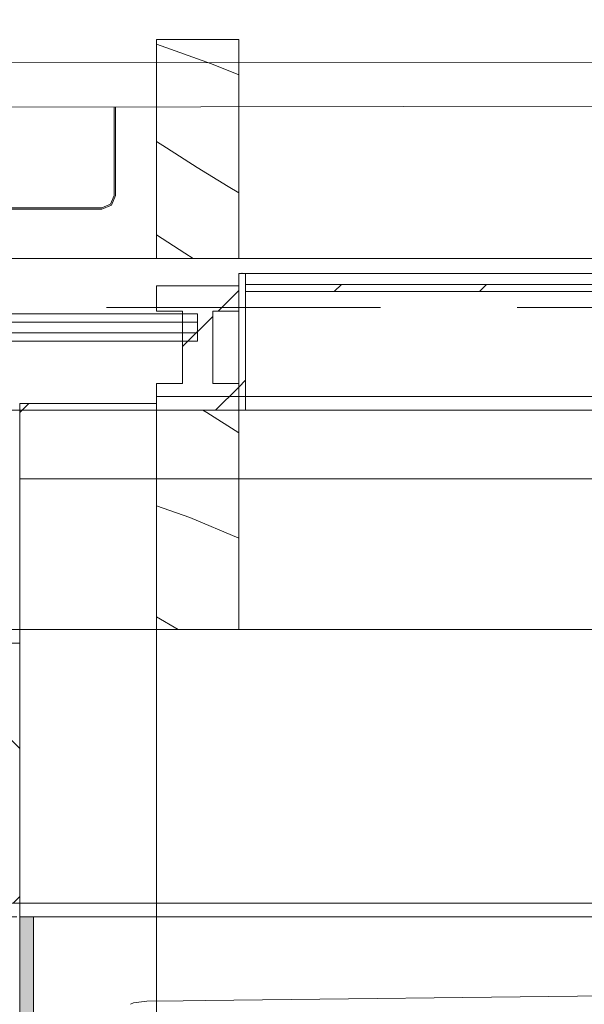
# Model space of a CAD drawing. Header units: millimetres. Extents: x 74467 to 235410, y -65 to 114857.
# Tile 114 of 256: x 93143 to 93555, y 102822 to 103541. Entities that reach past the tile are written whole.
import ezdxf
from ezdxf.enums import TextEntityAlignment as Align

# ---------------------------------------------------------------- set-up
doc = ezdxf.new("R2010")
doc.units = ezdxf.units.MM
doc.header["$MEASUREMENT"] = 0
for name, pattern in [('Katkend topelt', [1093.611073, 529.166651, -211.666656, 141.111112, -211.666656]), ('Katkend varjatud', [300, 200, -100]), ('Punktiir tihe', [176.388884, 0, -176.388884]), ('Wipeout_Contour', [1000, 0, -1000])]:
    doc.linetypes.add(name, pattern=pattern)
for name, color, linetype in [('00 Kunstikonkursi LÜ jaoks asendi 2D', 7, 'Continuous'), ('00 Teljed.AR', 7, 'Continuous'), ('1232 Välisseinad.AR', 7, 'Continuous'), ('1233 Postid.AR', 7, 'Continuous'), ('1235 Vahelaed.AR', 7, 'Continuous'), ('1237 Trepid.AR', 7, 'Continuous'), ('1245 Klaasfassaadid.AR', 7, 'Continuous'), ('1247 Lamellid.AR', 7, 'Continuous'), ('1248 Vihmaveerennid.AR', 7, 'Continuous'), ('1249 Fassaadirestid.AR', 7, 'Continuous'), ('1311 Siseseinad.AR', 7, 'Continuous'), ('1317 Käsipuud.SA', 7, 'Continuous'), ('1326 Seinapinnad.SA', 7, 'Continuous')]:
    doc.layers.add(name, color=color, linetype=linetype)
doc.styles.add('GENERATED_STYLE_3', font='txt')
pattern_1 = [(45, (0, 0), (-159.09903, 159.09903), []), (45, (-53.03, 53.03), (-159.09903, 159.09903), [])]
pattern_2 = [(45, (0, 0), (-176.7767, 176.7767), []), (45, (-35.36, 35.36), (-176.7767, 176.7767), []), (45, (-70.7, 70.7), (-176.7767, 176.7767), [])]

# ---------------------------------------------------------------- blocks, each defined once
blk = doc.blocks.new('Slab_24_1', base_point=(93030.24, 94685.89))
at = {"color": 254, "linetype": 'Wipeout_Contour', "lineweight": 0, "ltscale": 1638970.599316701}
blk.add_wipeout([(93142.59, 95485.76), (93030.24, 94685.89), (93142.59, 94685.89), (94852.64, 94685.89), (94852.64, 96965.88), (98742.62, 96965.88), (98742.62, 98575.88), (98742.62, 103085.88), (96832.64, 103085.88), (96832.64, 98575.88), (93142.59, 98575.88), (93142.59, 96965.88)], dxfattribs=at).dxf.layer = '1235 Vahelaed.AR'
blk = doc.blocks.new('Slab_31_1', base_point=(93242.61, 103265.88))
at = {"layer": '1232 Välisseinad.AR', "color": 7, "linetype": 'Continuous', "lineweight": 13, "flags": 128}
blk.add_lwpolyline([(93242.61, 103265.88), (93242.61, 102784.88), (96542.64, 102784.88), (96542.64, 103265.88)], close=True, dxfattribs=at)
blk = doc.blocks.new('Wall_13_1', base_point=(93142.61, 102895.88))
at = {"color": 254, "linetype": 'Wipeout_Contour', "lineweight": 0, "ltscale": 561157.46853}
blk.add_wipeout([(96832.64, 103255.88), (93142.61, 103255.88), (93142.61, 103205.88), (96832.64, 103205.88)], dxfattribs=at).dxf.layer = '1232 Välisseinad.AR'
at = {"layer": '1232 Välisseinad.AR', "color": 7, "linetype": 'Continuous', "lineweight": 13, "flags": 128}
blk.add_lwpolyline([(96832.64, 103255.88), (93142.61, 103255.88)], dxfattribs=at)
at = {"color": 254, "linetype": 'Wipeout_Contour', "lineweight": 0, "ltscale": 560907.328688}
blk.add_wipeout([(96832.64, 103205.88), (93142.61, 103205.88), (93142.61, 103085.88), (96832.64, 103085.88)], dxfattribs=at).dxf.layer = '1232 Välisseinad.AR'
at = {"color": 254, "linetype": 'Wipeout_Contour', "lineweight": 0, "ltscale": 560451.435164}
blk.add_wipeout([(96832.64, 103085.88), (93142.61, 103085.88), (93142.61, 102895.88), (96832.64, 102895.88)], dxfattribs=at).dxf.layer = '1232 Välisseinad.AR'
at = {"layer": '1232 Välisseinad.AR', "color": 7, "linetype": 'Continuous', "lineweight": 13, "flags": 128}
blk.add_lwpolyline([(93142.61, 102895.88), (96832.64, 102895.88)], dxfattribs=at)
blk = doc.blocks.new('Beam_5_1', base_point=(92342.61, 103526.87))
at = {"color": 254, "linetype": 'Wipeout_Contour', "lineweight": 0, "ltscale": 560725.534875}
blk.add_wipeout([(92342.61, 103366.87), (96832.64, 103366.87), (96832.64, 103526.87), (92342.61, 103526.87)], dxfattribs=at).dxf.layer = '1247 Lamellid.AR'
at = {"layer": '1247 Lamellid.AR', "color": 7, "linetype": 'Continuous', "lineweight": 13, "flags": 128}
for points in [[(92342.61, 103526.87), (96832.64, 103526.87)], [(92342.61, 103366.87), (96832.64, 103366.87)]]:
    blk.add_lwpolyline(points, dxfattribs=at)
blk = doc.blocks.new('Beam_45_1', base_point=(92342.61, 103526.87))
at = {"layer": '1247 Lamellid.AR', "color": 7, "linetype": 'Katkend varjatud', "lineweight": 13, "flags": 128}
for points in [[(92342.61, 103526.87), (96832.62, 103526.87)], [(93209.68, 103499.92), (93202.61, 103502.85), (93102.61, 103502.85), (93095.54, 103499.92)], [(93096.24, 103499.21), (93102.61, 103501.85), (93202.61, 103501.85), (93208.97, 103499.21)], [(93208.97, 103499.21), (93211.61, 103492.85), (93211.61, 103412.85), (93208.97, 103406.49)], [(93209.68, 103405.78), (93212.61, 103412.85), (93212.61, 103492.85), (93209.68, 103499.92)], [(93095.54, 103405.78), (93102.61, 103402.85), (93202.61, 103402.85), (93209.68, 103405.78)], [(93208.97, 103406.49), (93202.61, 103403.85), (93102.61, 103403.85), (93096.24, 103406.49)], [(92342.61, 103366.87), (96832.64, 103366.87)]]:
    blk.add_lwpolyline(points, dxfattribs=at)
blk = doc.blocks.new('Beam_95_1', base_point=(92372.61, 103255.88))
at = {"color": 254, "linetype": 'Wipeout_Contour', "lineweight": 0, "ltscale": 559966.03123}
blk.add_wipeout([(92372.61, 103255.88), (92372.61, 103095.88), (96832.64, 103095.88), (96832.64, 103255.88)], dxfattribs=at).dxf.layer = '1249 Fassaadirestid.AR'
at = {"layer": '1249 Fassaadirestid.AR', "color": 7, "linetype": 'Continuous', "lineweight": 13}
for p, q in [((92372.61, 103255.88), (96832.64, 103255.88)), ((92372.61, 103095.88), (96832.64, 103095.88))]:
    blk.add_line(p, q, dxfattribs=at)
blk = doc.blocks.new('Beam_96_1', base_point=(92372.61, 103255.88))
at = {"layer": '1249 Fassaadirestid.AR', "color": 7, "linetype": 'Katkend varjatud', "lineweight": 13}
for p, q in [((92372.61, 103255.88), (96832.64, 103255.88)), ((92372.61, 103095.88), (96832.64, 103095.88))]:
    blk.add_line(p, q, dxfattribs=at)
blk = doc.blocks.new('Roof_1_1', base_point=(96542.64, 103205.88))
at = {"layer": '1311 Siseseinad.AR', "color": 7, "linetype": 'Continuous', "lineweight": 13, "flags": 128}
blk.add_lwpolyline([(93142.6, 103205.88), (96542.64, 103205.88)], dxfattribs=at)
blk = doc.blocks.new('Curtain Wall_1_1')
at = {"layer": '1249 Fassaadirestid.AR', "linetype": 'Continuous', "lineweight": 13, "true_color": 0x8c8d8c}
h = blk.add_hatch(dxfattribs=at)
h.set_pattern_fill('Teras_0001', color=252, style=0, pattern_type=2)
h.set_pattern_definition(pattern_1)
h.paths.add_polyline_path([(93307.61, 103255.88), (93307.61, 103355.88), (93302.61, 103355.88), (93302.61, 103255.88)])
h = blk.add_hatch(dxfattribs=at)
h.set_pattern_fill('Teras_0001', color=252, style=0, pattern_type=2)
h.set_pattern_definition(pattern_1)
h.paths.add_polyline_path([(93962.61, 103347.9), (93307.61, 103347.9), (93307.61, 103342.67), (93962.61, 103342.67)])
at = {"layer": '1249 Fassaadirestid.AR', "color": 7, "linetype": 'Continuous', "lineweight": 15}
for p, q in [((93307.61, 103355.88), (93302.61, 103355.88)), ((93302.61, 103355.88), (93302.61, 103255.88)), ((93307.61, 103355.88), (93307.61, 103347.9)), ((93307.61, 103347.9), (93307.61, 103342.67)), ((93307.61, 103342.67), (93307.61, 103255.88)), ((93307.61, 103255.88), (93302.61, 103255.88))]:
    blk.add_line(p, q, dxfattribs=at)
at = {"layer": '1249 Fassaadirestid.AR', "color": 7, "linetype": 'Katkend varjatud', "lineweight": 13}
for q in [(93967.61, 103355.88), (93305.11, 103355.88), (93967.61, 103355.88), (93967.61, 103355.88), (93967.61, 103355.88), (93967.61, 103355.88), (93967.61, 103355.88), (93967.61, 103355.88), (93967.61, 103355.88), (93967.61, 103355.88), (93967.61, 103355.88), (93967.61, 103355.88), (93967.61, 103355.88), (93967.61, 103355.88), (93967.61, 103355.88), (93967.61, 103355.88), (93967.61, 103355.88), (93967.61, 103355.88), (93967.61, 103355.88), (93967.61, 103355.88), (93967.61, 103355.88), (93967.61, 103355.88), (93967.61, 103355.88), (93967.61, 103355.88), (93967.61, 103355.88), (93967.61, 103355.88), (93967.61, 103355.88), (93967.61, 103355.88), (93967.61, 103355.88), (93967.61, 103355.88), (93967.61, 103355.88), (93967.61, 103355.88), (93967.61, 103355.88), (93967.61, 103355.88), (93967.61, 103355.88), (93967.61, 103355.88), (93967.61, 103355.88), (93967.61, 103355.88), (93967.61, 103355.88), (93967.61, 103355.88), (93967.61, 103355.88), (93967.61, 103355.88), (93967.61, 103355.88), (93967.61, 103355.88), (93305.11, 103355.88)]:
    blk.add_line((93305.11, 103355.88), q, dxfattribs=at)
at = {"layer": '1249 Fassaadirestid.AR', "color": 7, "linetype": 'Continuous', "lineweight": 13}
for p, q in [((93305.11, 103355.88), (93967.61, 103355.88)), ((93305.11, 103355.88), (93967.61, 103355.88)), ((93305.11, 103355.88), (93967.61, 103355.88)), ((93305.11, 103355.88), (93967.61, 103355.88)), ((93305.11, 103355.88), (93967.61, 103355.88)), ((93305.11, 103355.88), (93967.61, 103355.88)), ((93305.11, 103355.88), (93967.61, 103355.88)), ((93305.11, 103355.88), (93967.61, 103355.88)), ((93305.11, 103355.88), (93967.61, 103355.88)), ((93305.11, 103355.88), (93967.61, 103355.88)), ((93305.11, 103355.88), (93967.61, 103355.88)), ((93305.11, 103355.88), (93967.61, 103355.88)), ((93305.11, 103355.88), (93967.61, 103355.88)), ((93305.11, 103355.88), (93967.61, 103355.88)), ((93305.11, 103355.88), (93967.61, 103355.88)), ((93305.11, 103355.88), (93967.61, 103355.88)), ((93305.11, 103355.88), (93967.61, 103355.88)), ((93305.11, 103355.88), (93967.61, 103355.88)), ((93305.11, 103355.88), (93967.61, 103355.88)), ((93305.11, 103355.88), (93967.61, 103355.88)), ((93305.11, 103355.88), (93967.61, 103355.88)), ((93305.11, 103355.88), (93967.61, 103355.88)), ((93305.11, 103355.88), (93967.61, 103355.88)), ((93305.11, 103355.88), (93967.61, 103355.88)), ((93305.11, 103355.88), (93967.61, 103355.88)), ((93305.11, 103355.88), (93967.61, 103355.88)), ((93305.11, 103355.88), (93967.61, 103355.88)), ((93305.11, 103355.88), (93967.61, 103355.88)), ((93962.61, 103347.9), (93307.61, 103347.9)), ((93962.61, 103342.67), (93307.61, 103342.67))]:
    blk.add_line(p, q, dxfattribs=at)
at = {"layer": '1249 Fassaadirestid.AR', "color": 7, "linetype": 'Katkend varjatud', "lineweight": 13}
blk.add_point((93305.11, 103355.88), dxfattribs=at)
blk.add_point((93305.11, 103355.88), dxfattribs=at)
blk.add_point((93305.11, 103355.88), dxfattribs=at)
blk.add_point((93305.11, 103355.88), dxfattribs=at)
blk.add_point((93305.11, 103355.88), dxfattribs=at)
blk.add_point((93305.11, 103355.88), dxfattribs=at)
blk.add_point((93305.11, 103355.88), dxfattribs=at)
blk.add_point((93305.11, 103355.88), dxfattribs=at)
blk.add_point((93305.11, 103355.88), dxfattribs=at)
blk.add_point((93305.11, 103355.88), dxfattribs=at)
blk.add_point((93305.11, 103355.88), dxfattribs=at)
blk.add_point((93305.11, 103355.88), dxfattribs=at)
blk.add_point((93305.11, 103355.88), dxfattribs=at)
blk.add_point((93305.11, 103355.88), dxfattribs=at)
blk.add_point((93305.11, 103355.88), dxfattribs=at)
blk.add_point((93305.11, 103355.88), dxfattribs=at)
blk.add_point((93305.11, 103355.88), dxfattribs=at)
blk.add_point((93305.11, 103355.88), dxfattribs=at)
blk.add_point((93305.11, 103355.88), dxfattribs=at)
blk.add_point((93305.11, 103355.88), dxfattribs=at)
blk.add_point((93305.11, 103355.88), dxfattribs=at)
blk.add_point((93305.11, 103355.88), dxfattribs=at)
blk.add_point((93305.11, 103355.88), dxfattribs=at)
blk.add_point((93305.11, 103355.88), dxfattribs=at)
blk.add_point((93305.11, 103355.88), dxfattribs=at)
blk.add_point((93305.11, 103355.88), dxfattribs=at)
blk.add_point((93305.11, 103355.88), dxfattribs=at)
blk.add_point((93305.11, 103355.88), dxfattribs=at)
blk.add_point((93305.11, 103355.88), dxfattribs=at)
blk.add_point((93305.11, 103355.88), dxfattribs=at)
blk.add_point((93305.11, 103355.88), dxfattribs=at)
blk.add_point((93305.11, 103355.88), dxfattribs=at)
blk.add_point((93305.11, 103355.88), dxfattribs=at)
blk.add_point((93305.11, 103355.88), dxfattribs=at)
blk.add_point((93305.11, 103355.88), dxfattribs=at)
blk.add_point((93305.11, 103355.88), dxfattribs=at)
blk.add_point((93305.11, 103355.88), dxfattribs=at)
blk.add_point((93305.11, 103355.88), dxfattribs=at)
blk.add_point((93305.11, 103355.88), dxfattribs=at)
blk.add_point((93305.11, 103355.88), dxfattribs=at)
blk.add_point((93305.11, 103355.88), dxfattribs=at)
at = {"layer": '1249 Fassaadirestid.AR', "color": 7, "linetype": 'Continuous', "lineweight": 13}
blk.add_point((93305.11, 103355.88), dxfattribs=at)
blk.add_point((93305.11, 103355.88), dxfattribs=at)
blk.add_point((93305.11, 103355.88), dxfattribs=at)
blk.add_point((93305.11, 103355.88), dxfattribs=at)
blk.add_point((93305.11, 103355.88), dxfattribs=at)
blk.add_point((93305.11, 103355.88), dxfattribs=at)
blk.add_point((93305.11, 103355.88), dxfattribs=at)
blk.add_point((93305.11, 103355.88), dxfattribs=at)
blk.add_point((93305.11, 103355.88), dxfattribs=at)
blk.add_point((93305.11, 103355.88), dxfattribs=at)
blk.add_point((93305.11, 103355.88), dxfattribs=at)
blk.add_point((93305.11, 103355.88), dxfattribs=at)
blk.add_point((93305.11, 103355.88), dxfattribs=at)
blk.add_point((93305.11, 103355.88), dxfattribs=at)
blk.add_point((93305.11, 103355.88), dxfattribs=at)
blk.add_point((93305.11, 103355.88), dxfattribs=at)
blk.add_point((93305.11, 103355.88), dxfattribs=at)
blk.add_point((93305.11, 103355.88), dxfattribs=at)
blk.add_point((93305.11, 103355.88), dxfattribs=at)
blk.add_point((93305.11, 103355.88), dxfattribs=at)
blk.add_point((93305.11, 103355.88), dxfattribs=at)
blk.add_point((93305.11, 103355.88), dxfattribs=at)
blk.add_point((93305.11, 103355.88), dxfattribs=at)
blk.add_point((93305.11, 103355.88), dxfattribs=at)
blk.add_point((93305.11, 103355.88), dxfattribs=at)
blk.add_point((93305.11, 103355.88), dxfattribs=at)
blk.add_point((93305.11, 103355.88), dxfattribs=at)
blk.add_point((93305.11, 103355.88), dxfattribs=at)
blk = doc.blocks.new('Wall_348_1', base_point=(92372.61, 102895.88))
at = {"layer": '1232 Välisseinad.AR', "linetype": 'Continuous', "lineweight": 13, "true_color": 0x50504f}
h = blk.add_hatch(dxfattribs=at)
h.set_pattern_fill('Plokk_õõnesbetoon_0001', color=251, style=0, pattern_type=2)
h.set_pattern_definition([(45, (0, 0), (-70.71068, 70.71068), []), (135, (0, 0), (70.71068, 70.71068), [])])
h.paths.add_polyline_path([(93142.61, 103035.88), (92372.61, 103035.88), (92372.61, 102895.88), (93142.61, 102895.88)])
at = {"layer": '1232 Välisseinad.AR', "color": 7, "linetype": 'Continuous', "lineweight": 13, "flags": 128}
blk.add_lwpolyline([(93142.61, 103035.88), (93142.61, 102895.88)], dxfattribs=at)
at = {"layer": '1232 Välisseinad.AR', "color": 7, "linetype": 'Continuous', "lineweight": 15, "flags": 128}
blk.add_lwpolyline([(92372.61, 102895.88), (93142.61, 102895.88)], dxfattribs=at)
blk = doc.blocks.new('Column_79_1', base_point=(92942.61, 102885.88))
at = {"layer": '1233 Postid.AR', "linetype": 'Continuous', "lineweight": 13, "true_color": 0x8c8d8c}
h = blk.add_hatch(dxfattribs=at)
h.set_pattern_fill('Betoon_0001', color=252, style=0, pattern_type=2)
h.set_pattern_definition([(0, (0, 0), (0, 623.5383), [60, -300]), (0, (180, 311.8), (0, 623.5383), [60, -300]), (60, (0, 0), (-540, 311.7692), [60, -300]), (60, (360, 0), (-540, 311.7692), [60, -300]), (120, (60, 0), (540, 311.7692), [60, -300]), (120, (420, 0), (540, 311.7692), [60, -300]), (0, (0, 60), (0, 120), [0, -120, 0, -180.00001]), (45, (60, 60), (-84.85282, 84.85282), [0, -90, 0, -150.00001])])
h.paths.add_polyline_path([(92742.61, 102685.88), (93142.61, 102685.88), (93142.61, 103085.88), (92742.61, 103085.88)])
at = {"layer": '1233 Postid.AR', "color": 7, "linetype": 'Continuous', "lineweight": 15, "flags": 128}
blk.add_lwpolyline([(92742.61, 102685.88), (93142.61, 102685.88), (93142.61, 103085.88), (92742.61, 103085.88)], close=True, dxfattribs=at)
blk = doc.blocks.new('*X2099')
at = {"layer": '1247 Lamellid.AR', "color": 7, "linetype": 'Continuous', "lineweight": 13}
for p, q in [((93242.61, 103523.44), (93282.76, 103509.1)), ((93282.76, 103509.1), (93302.61, 103501.01)), ((93249.84, 103447.56), (93242.61, 103452.2)), ((93272.38, 103433.36), (93249.84, 103447.56)), ((93295.01, 103419.31), (93272.38, 103433.36)), ((93302.61, 103414.67), (93295.01, 103419.31)), ((93263.23, 103370.74), (93242.61, 103384.11)), ((93269.35, 103366.87), (93263.23, 103370.74))]:
    blk.add_line(p, q, dxfattribs=at)
blk = doc.blocks.new('Column_125_1', base_point=(93272.61, 103366.87))
at = {"layer": '1247 Lamellid.AR', "color": 7, "linetype": 'Continuous', "lineweight": 13, "flags": 128}
blk.add_lwpolyline([(93242.61, 103366.87), (93302.61, 103366.87), (93302.61, 103526.87), (93242.61, 103526.87)], close=True, dxfattribs=at)
at = {"layer": '1247 Lamellid.AR', "color": 7, "lineweight": 15}
blk.add_blockref('*X2099', (0, 0), dxfattribs=at)
blk = doc.blocks.new('Railing_6_1')
at = {"layer": '1317 Käsipuud.SA', "color": 7, "linetype": 'Continuous', "lineweight": 13}
for p, q in [((94900.1, 102843.04), (93278.1, 102824.79)), ((94900.1, 102843.04), (93278.1, 102824.79)), ((93225.73, 102822.93), (93223.45, 102821.96)), ((93225.73, 102822.93), (93223.45, 102821.96)), ((93235.5, 102824.31), (93225.73, 102822.93)), ((93235.5, 102824.31), (93225.73, 102822.93)), ((93262.06, 102824.61), (93235.5, 102824.31)), ((93262.06, 102824.61), (93235.5, 102824.31)), ((93278.1, 102824.79), (93262.06, 102824.61)), ((93278.1, 102824.79), (93262.06, 102824.61))]:
    blk.add_line(p, q, dxfattribs=at)
blk = doc.blocks.new('Beam_104_1', base_point=(85406.11, 103330.88))
at = {"layer": '1248 Vihmaveerennid.AR', "color": 7, "linetype": 'Katkend varjatud', "lineweight": 13}
blk.add_line((85406.11, 103330.88), (96832.64, 103330.88), dxfattribs=at)
blk = doc.blocks.new('Wall_913_1', base_point=(93142.63, 98585.88))
at = {"layer": '1326 Seinapinnad.SA', "linetype": 'Continuous', "lineweight": 0, "true_color": 0xfefefe}
blk.add_hatch(color=7, dxfattribs=at).paths.add_polyline_path([(93152.63, 98585.88), (93152.61, 102885.88), (93142.61, 102885.88), (93142.63, 98585.88)])
at = {"layer": '1326 Seinapinnad.SA', "color": 7, "linetype": 'Continuous', "lineweight": 15, "flags": 128}
for points in [[(93152.61, 102885.88), (93142.61, 102885.88)], [(93142.61, 102885.88), (93142.63, 98585.88)], [(93152.63, 98585.88), (93152.61, 102885.88)]]:
    blk.add_lwpolyline(points, dxfattribs=at)
blk = doc.blocks.new('*X3533')
at = {"layer": '1245 Klaasfassaadid.AR', "color": 7, "linetype": 'Continuous', "lineweight": 13}
for p, q in [((93276.52, 103255.88), (93279.26, 103254.32)), ((93279.26, 103254.32), (93302.61, 103239.53)), ((93266.94, 103177.67), (93242.61, 103186.15)), ((93302.61, 103162.58), (93266.94, 103177.67)), ((93258.44, 103095.88), (93242.61, 103105.11))]:
    blk.add_line(p, q, dxfattribs=at)
blk = doc.blocks.new('Curtain Wall_29_1')
at = {"layer": '1245 Klaasfassaadid.AR', "linetype": 'Continuous', "lineweight": 0, "true_color": 0x000000}
h = blk.add_hatch(dxfattribs=at)
h.set_pattern_fill('Alumiinium_0001', color=178, style=0, pattern_type=2)
h.set_pattern_definition(pattern_2)
h.paths.add_polyline_path([(93302.61, 103346.87), (93242.61, 103346.87), (93242.61, 103328.35), (93261.61, 103328.38), (93261.61, 103335.97), (93283.61, 103335.97), (93283.61, 103328.39), (93302.61, 103328.41)])
h = blk.add_hatch(dxfattribs=at)
h.set_pattern_fill('Alumiinium_0001', color=178, style=0, pattern_type=2)
h.set_pattern_definition(pattern_2)
h.paths.add_polyline_path([(93283.61, 103335.97), (93261.61, 103335.97), (93261.61, 103328.38), (93261.61, 103301.88), (93283.61, 103301.88), (93283.61, 103328.39)])
h = blk.add_hatch(dxfattribs=at)
h.set_pattern_fill('Alumiinium_0001', color=178, style=0, pattern_type=2)
h.set_pattern_definition(pattern_2)
h.paths.add_polyline_path([(93302.61, 103275.38), (93283.61, 103275.38), (93283.61, 103301.88), (93261.61, 103301.88), (93261.61, 103275.38), (93242.61, 103275.38), (93242.61, 103255.88), (93302.61, 103255.88)])
at = {"layer": '1245 Klaasfassaadid.AR', "color": 7, "linetype": 'Continuous', "lineweight": 13}
for p, q in [((93302.61, 103346.87), (93242.61, 103346.87)), ((93242.61, 103346.87), (93242.61, 103328.35)), ((93302.61, 103346.87), (93302.61, 103328.41)), ((93261.61, 103328.38), (93242.61, 103328.35)), ((93302.61, 103328.41), (93283.61, 103328.39)), ((93261.61, 103275.38), (93242.61, 103275.38)), ((93302.61, 103275.38), (93283.61, 103275.38)), ((93302.61, 103255.88), (93242.61, 103255.88)), ((93302.61, 103095.88), (93242.61, 103095.88))]:
    blk.add_line(p, q, dxfattribs=at)
at = {"layer": '1245 Klaasfassaadid.AR', "color": 7, "linetype": 'Continuous', "lineweight": 13, "flags": 128}
for points in [[(92342.61, 103326.38), (93272.61, 103326.38), (93272.61, 103320.38), (92342.61, 103320.38)], [(92342.61, 103320.38), (93272.61, 103320.38), (93272.61, 103312.38), (92342.61, 103312.38)], [(92342.61, 103312.38), (93272.61, 103312.38), (93272.61, 103306.38), (92342.61, 103306.38)]]:
    blk.add_lwpolyline(points, close=True, dxfattribs=at)
for points in [[(93261.61, 103328.38), (93261.61, 103301.88), (93261.61, 103275.38)], [(93283.61, 103328.39), (93283.61, 103301.88), (93283.61, 103275.38)], [(93242.61, 103275.38), (93242.61, 103255.88), (93242.61, 103095.88)], [(93302.61, 103275.38), (93302.61, 103255.88), (93302.61, 103095.88)]]:
    blk.add_lwpolyline(points, dxfattribs=at)
at = {"layer": '1245 Klaasfassaadid.AR', "linetype": 'Continuous', "lineweight": 0}
blk.add_blockref('*X3533', (0, 0), dxfattribs=at)
blk = doc.blocks.new('Stair_7_1')
at = {"layer": '1237 Trepid.AR', "color": 7, "linetype": 'Continuous', "lineweight": 13}
for p, q in [((95115.96, 102885.79), (93142.61, 102885.88)), ((93142.61, 102885.88), (93142.61, 101165.87)), ((95115.96, 102885.79), (93142.61, 102885.88)), ((93142.61, 102885.88), (93142.61, 101165.87))]:
    blk.add_line(p, q, dxfattribs=at)
blk = doc.blocks.new('Wall_927_1', base_point=(93142.61, 98775.88))
at = {"layer": '1311 Siseseinad.AR', "linetype": 'Continuous', "lineweight": 13, "true_color": 0x8c8d8c}
h = blk.add_hatch(dxfattribs=at)
h.set_pattern_fill('Insulatsioon__0001', color=252, style=0, pattern_type=2)
h.set_pattern_definition([(45, (0, 0), (-459.6194, 459.6194), []), (45, (-91.9, 91.9), (-459.6194, 459.6194), [])])
h.paths.add_polyline_path([(93242.61, 98775.88), (93242.61, 103260.88), (93142.61, 103260.88), (93142.61, 98775.88)])
at = {"layer": '1311 Siseseinad.AR', "color": 7, "linetype": 'Continuous', "lineweight": 13, "flags": 128}
blk.add_lwpolyline([(93142.61, 103260.88), (93242.61, 103260.88)], dxfattribs=at)
at = {"layer": '1311 Siseseinad.AR', "color": 7, "linetype": 'Continuous', "lineweight": 15, "flags": 128}
for points in [[(93142.61, 103260.88), (93142.61, 103085.88)], [(93242.61, 98775.88), (93242.61, 103260.88)]]:
    blk.add_lwpolyline(points, dxfattribs=at)
blk = doc.blocks.new('Standard grid marker_8')
at = {"layer": '00 Teljed.AR', "color": 252, "linetype": 'Katkend topelt', "lineweight": 13, "true_color": 0x8c8d8c}
blk.add_line((1000, 0), (62198.23, 0), dxfattribs=at)
at = {"layer": '00 Teljed.AR', "color": 252, "lineweight": 13, "true_color": 0x8c8d8c, "style": 'GENERATED_STYLE_3'}
for tag, p in [('AC_MarkerText_1_0', (-200, -191.43)), ('AC_MarkerText_1_1', (63398.23, -191.43))]:
    blk.add_attdef(tag, text='', height=200, rotation=180, dxfattribs=at).set_placement(p, align=Align.TOP_CENTER)

msp = doc.modelspace()

# ---------------------------------------------------------------- block references
at = {"layer": '1235 Vahelaed.AR', "color": 7, "linetype": 'Continuous', "lineweight": 13}
msp.add_blockref('Slab_24_1', (93030.24, 94685.89), dxfattribs=at)
at = {"layer": '1247 Lamellid.AR', "color": 7, "lineweight": 13}
msp.add_blockref('Beam_5_1', (92342.61, 103526.87), dxfattribs=at)

# ---------------------------------------------------------------- next in the draw order: block references
at = {"layer": '1232 Välisseinad.AR', "color": 7, "linetype": 'Continuous', "lineweight": 13}
msp.add_blockref('Slab_31_1', (93242.61, 103265.88), dxfattribs=at)
at = {"layer": '1247 Lamellid.AR', "color": 7, "lineweight": 13}
msp.add_blockref('Beam_45_1', (92342.61, 103526.87), dxfattribs=at)

# ---------------------------------------------------------------- next in the draw order: block references
at = {"layer": '1232 Välisseinad.AR', "color": 7, "lineweight": 15}
msp.add_blockref('Wall_13_1', (93142.61, 102895.88), dxfattribs=at)

# ---------------------------------------------------------------- next in the draw order: block references
at = {"layer": '1249 Fassaadirestid.AR', "color": 7, "lineweight": 13}
msp.add_blockref('Beam_95_1', (92372.61, 103255.88), dxfattribs=at)

# ---------------------------------------------------------------- next in the draw order: block references
msp.add_blockref('Beam_96_1', (92372.61, 103255.88), dxfattribs=at)
at = {"layer": '1311 Siseseinad.AR', "color": 7, "linetype": 'Continuous', "lineweight": 13}
msp.add_blockref('Roof_1_1', (96542.64, 103205.88), dxfattribs=at)

# ---------------------------------------------------------------- next in the draw order: wipeouts: each hides what was drawn before it
at = {"color": 254, "linetype": 'Wipeout_Contour', "lineweight": 0, "ltscale": 1106957.325690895}
msp.add_wipeout([(86371.61, 105811.43), (85252.01, 103464.94), (118693.51, 103518.11), (139774.07, 103480.61), (139783.71, 82997.03), (142852.78, 81554), (142830.82, 105959.24)], dxfattribs=at).dxf.layer = '00 Kunstikonkursi LÜ jaoks asendi 2D'

# ---------------------------------------------------------------- next in the draw order: linework, layer by layer
at = {"layer": '00 Kunstikonkursi LÜ jaoks asendi 2D', "color": 63, "linetype": 'Continuous', "lineweight": 13, "true_color": 0xbcc992}
msp.add_line((85252.01, 103464.94), (118693.51, 103518.11), dxfattribs=at)
at = {"layer": '00 Kunstikonkursi LÜ jaoks asendi 2D', "color": 7, "linetype": 'Continuous', "lineweight": 13, "flags": 128}
for points in [[(86371.61, 105811.43), (85252.01, 103464.94), (118693.51, 103518.11), (118693.15, 104286.67), (117103.15, 104285.92), (117103.51, 103520.94), (139774.07, 103480.61), (139783.71, 82997.03), (142852.78, 81554), (142830.82, 105959.24)], [(86371.61, 105811.43), (85252.01, 103464.94), (118693.51, 103518.11), (118693.15, 104286.67), (117103.15, 104285.92), (117103.51, 103520.94), (139774.07, 103480.61), (139783.71, 82997.03), (142852.78, 81554), (142830.82, 105959.24)], [(86371.61, 105811.43), (85252.01, 103464.94), (118693.51, 103518.11), (118693.15, 104286.67), (117103.15, 104285.92), (117103.51, 103520.94), (139774.07, 103480.61), (139783.71, 82997.03), (142852.78, 81554), (142830.82, 105959.24)], [(86371.61, 105811.43), (85252.01, 103464.94), (118693.51, 103518.11), (118693.15, 104286.67), (117103.15, 104285.92), (117103.51, 103520.94), (139774.07, 103480.61), (139783.71, 82997.03), (142852.78, 81554), (142830.82, 105959.24)], [(85212.3, 103505.93), (80740.08, 71575.34), (94838.97, 69600.78), (97910.79, 91471.6), (123957.76, 87832.01), (121631.91, 71230.03), (139853.7, 71250.65), (139838.51, 103531.64)]]:
    msp.add_lwpolyline(points, close=True, dxfattribs=at)

# ---------------------------------------------------------------- next in the draw order: block references
at = {"layer": '00 Teljed.AR', "color": 7, "linetype": 'Continuous', "lineweight": 13, "zscale": 1000, "rotation": 180}
msp.add_blockref('Standard grid marker_8', (144446.65, 102885.88), dxfattribs=at)
at = {"layer": '1232 Välisseinad.AR', "color": 7, "lineweight": 15}
msp.add_blockref('Wall_348_1', (92372.61, 102895.88), dxfattribs=at)
at = {"layer": '1233 Postid.AR', "color": 7, "lineweight": 15}
msp.add_blockref('Column_79_1', (92942.61, 102885.88), dxfattribs=at)
at = {"layer": '1237 Trepid.AR', "color": 7, "linetype": 'Punktiir tihe', "lineweight": 13}
msp.add_blockref('Stair_7_1', (0, 0), dxfattribs=at)
at = {"layer": '1247 Lamellid.AR', "color": 7, "lineweight": 15}
msp.add_blockref('Column_125_1', (93272.61, 103366.87), dxfattribs=at)
at = {"layer": '1248 Vihmaveerennid.AR', "color": 7, "lineweight": 13}
msp.add_blockref('Beam_104_1', (85406.11, 103330.88), dxfattribs=at)
at = {"layer": '1249 Fassaadirestid.AR', "linetype": 'Continuous', "lineweight": 0}
msp.add_blockref('Curtain Wall_1_1', (0, 0), dxfattribs=at)
at = {"layer": '1317 Käsipuud.SA', "color": 7, "linetype": 'Continuous', "lineweight": 13}
msp.add_blockref('Railing_6_1', (0, 0), dxfattribs=at)
at = {"layer": '1326 Seinapinnad.SA', "color": 7, "lineweight": 15}
msp.add_blockref('Wall_913_1', (93142.63, 98585.88), dxfattribs=at)

# ---------------------------------------------------------------- next in the draw order: block references
at = {"layer": '1245 Klaasfassaadid.AR', "linetype": 'Continuous', "lineweight": 0}
msp.add_blockref('Curtain Wall_29_1', (0, 0), dxfattribs=at)

# ---------------------------------------------------------------- next in the draw order: block references
at = {"layer": '1311 Siseseinad.AR', "color": 7, "lineweight": 15}
msp.add_blockref('Wall_927_1', (93142.61, 98775.88), dxfattribs=at)

doc.saveas('drawing.dxf')
